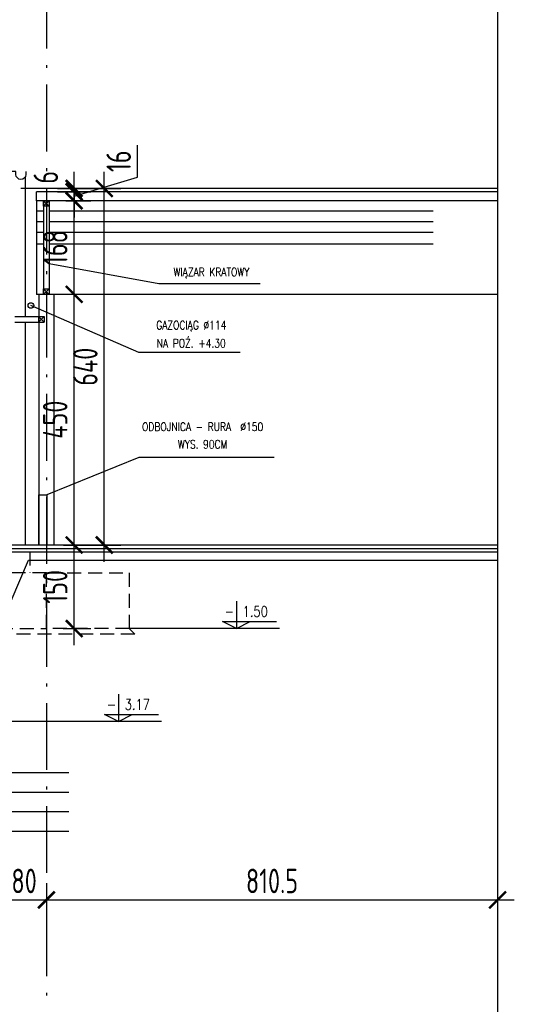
# Model space of a CAD drawing. Extents: x 153948 to 285449, y -89387 to -60195.
# Tile 99 of 100: x 284145 to 285034, y -77602 to -75835. Entities that reach past the tile are written whole.
import ezdxf
from ezdxf.enums import TextEntityAlignment as Align

# ---------------------------------------------------------------- set-up
doc = ezdxf.new("R2010")
doc.units = 0
doc.header["$LTSCALE"] = 100
doc.header["$MEASUREMENT"] = 0
doc.header["$PDMODE"] = 1
doc.linetypes.add('ACAD_ISO10W100', pattern=[18.5, 12, -3, 0.5, -3])
doc.linetypes.add('DASHED2', pattern=[0.375, 0.25, -0.125])
doc.layers.get('0').update_dxf_attribs({"linetype": 'CONTINUOUS'})
doc.layers.get('DEFPOINTS').update_dxf_attribs({"linetype": 'CONTINUOUS'})
for name, color, linetype in [('A-BUD-OP', 3, 'CONTINUOUS'), ('FUNDAM', 5, 'DASHED2'), ('GRUNT', 4, 'CONTINUOUS'), ('K-STA', 2, 'CONTINUOUS'), ('OSIE', 8, 'ACAD_ISO10W100'), ('POSADZKA', 13, 'CONTINUOUS'), ('R-----OP', 2, 'CONTINUOUS'), ('R-RAM', 1, 'CONTINUOUS'), ('RYNNY', 2, 'CONTINUOUS'), ('WYMIARY', 1, 'CONTINUOUS')]:
    doc.layers.add(name, color=color, linetype=linetype)
doc.styles.add('DYBY-NORMALNY-0-8-N', font='ROMANS.SHX', dxfattribs={"width": 0.8})
doc.styles.add('STYLE2', font='isocp.shx', dxfattribs={"width": 0.8})
doc.linetypes.add('ZIGZAG', pattern='A,0.0001,-0.2,[131,ltypeshp.shx,S=0.2,R=0,X=-0.2,Y=0],-0.4,[131,ltypeshp.shx,S=0.2,R=180,X=0.2,Y=0],-0.2', length=0.8001)
doc.dimstyles.new('KRESKI_100', dxfattribs={"dimscale": 20, "dimtxt": 2.2, "dimasz": 1.5, "dimexe": 1.5, "dimexo": 1.5, "dimgap": 0.6, "dimtad": 1, "dimdec": 1, "dimrnd": 0.5, "dimdsep": 46, "dimtxsty": 'STYLE2', "dimblk1": 'ARCHTICK', "dimblk2": 'ARCHTICK', "dimsah": 1, "dimcen": 2.5, "dimdle": 1.5, "dimclrd": 10, "dimclre": 10, "dimclrt": 15, "dimadec": 0, "dimazin": 0, "dimtfac": 1, "dimtdec": 1, "dimtmove": 1, "dimatfit": 3, "dimldrblk": 'ARCHTICK', "dimfxl": 1.5, "dimfxlon": 1, "dimtolj": 1, "dimtzin": 0, "dimarcsym": 0})

# ---------------------------------------------------------------- blocks, each defined once
blk = doc.blocks.new('_ARCHTICK')
at = {"color": 0, "linetype": 'ByBlock', "const_width": 0.15}
blk.add_lwpolyline([(-0.5, -0.5), (0.5, 0.5)], dxfattribs=at)
blk = doc.blocks.new('*D843')
at = {"layer": 'DEFPOINTS', "color": 0, "transparency": 16777216}
for p in [(284243.2, -76137.5), (284297.3, -76137.5), (284243.2, -76777.5)]:
    blk.add_point(p, dxfattribs=at)
at = {"layer": 'WYMIARY', "color": 10, "lineweight": -2, "transparency": 16777216}
for p, q in [((284297.3, -76807.5), (284297.3, -76107.5)), ((284273.2, -76137.5), (284327.3, -76137.5)), ((284273.2, -76777.5), (284327.3, -76777.5))]:
    blk.add_line(p, q, dxfattribs=at)
at = {"layer": 'WYMIARY', "color": 10, "lineweight": -2, "transparency": 16777216, "xscale": 30, "yscale": 30, "zscale": 30}
for p, rotation in [((284297.3, -76137.5), 90), ((284297.3, -76777.5), 270)]:
    blk.add_blockref('_ARCHTICK', p, dxfattribs=dict(at, rotation=rotation))
at = {"layer": 'WYMIARY', "color": 15, "transparency": 16777216, "insert": (284263.3, -76457.5), "char_height": 44, "attachment_point": 5, "rotation": 90, "style": 'STYLE2'}
blk.add_mtext('\\A1;640', dxfattribs=at)
blk = doc.blocks.new('*D844')
at = {"layer": 'DEFPOINTS', "color": 0, "transparency": 16777216}
for p in [(284147.3, -76137.5), (284175.8, -76143.5), (284243.2, -76137.5)]:
    blk.add_point(p, dxfattribs=at)
at = {"layer": 'WYMIARY', "color": 10, "lineweight": -2, "transparency": 16777216}
for p, q in [((284243.2, -76137.5), (284243.2, -76107.5)), ((284213.2, -76137.5), (284273.2, -76137.5)), ((284243.2, -76143.5), (284243.2, -76137.5)), ((284243.2, -76143.5), (284243.2, -76173.5))]:
    blk.add_line(p, q, dxfattribs=at)
at = {"layer": 'WYMIARY', "color": 10, "lineweight": -2, "transparency": 16777216, "xscale": 30, "yscale": 30, "zscale": 30}
for p, rotation in [((284243.2, -76137.5), 270), ((284243.2, -76143.5), 90)]:
    blk.add_blockref('_ARCHTICK', p, dxfattribs=dict(at, rotation=rotation))
at = {"layer": 'WYMIARY', "color": 15, "transparency": 16777216, "insert": (284192.3, -76117.5), "char_height": 44, "attachment_point": 5, "rotation": 90, "style": 'STYLE2'}
blk.add_mtext('\\A1;6', dxfattribs=at)
blk = doc.blocks.new('*D845')
at = {"layer": 'DEFPOINTS', "color": 0, "transparency": 16777216}
for p in [(284175.8, -76143.5), (284243.2, -76143.5), (284198.3, -76159.5)]:
    blk.add_point(p, dxfattribs=at)
at = {"layer": 'WYMIARY', "color": 10, "lineweight": -2, "transparency": 16777216}
for p, q in [((284357.2, -76117.3), (284357.2, -76059.9)), ((284243.2, -76143.5), (284243.2, -76113.5)), ((284243.2, -76151.5), (284357.2, -76117.3)), ((284213.2, -76143.5), (284273.2, -76143.5)), ((284243.2, -76159.5), (284243.2, -76143.5)), ((284243.2, -76159.5), (284243.2, -76143.5)), ((284243.2, -76159.5), (284243.2, -76189.5))]:
    blk.add_line(p, q, dxfattribs=at)
at = {"layer": 'WYMIARY', "color": 10, "lineweight": -2, "transparency": 16777216, "xscale": 30, "yscale": 30, "zscale": 30}
for p, rotation in [((284243.2, -76143.5), 270), ((284243.2, -76159.5), 90)]:
    blk.add_blockref('_ARCHTICK', p, dxfattribs=dict(at, rotation=rotation))
at = {"layer": 'WYMIARY', "color": 15, "transparency": 16777216, "insert": (284323.2, -76088.6), "char_height": 44, "attachment_point": 5, "rotation": 90, "style": 'STYLE2'}
blk.add_mtext('\\A1;16', dxfattribs=at)
blk = doc.blocks.new('*D846')
at = {"layer": 'DEFPOINTS', "color": 0, "transparency": 16777216}
for p in [(284198.3, -76159.5), (284243.2, -76159.5), (284206.9, -76327.5)]:
    blk.add_point(p, dxfattribs=at)
at = {"layer": 'WYMIARY', "color": 10, "lineweight": -2, "transparency": 16777216}
for p, q in [((284243.2, -76357.5), (284243.2, -76129.5)), ((284228.3, -76159.5), (284273.2, -76159.5))]:
    blk.add_line(p, q, dxfattribs=at)
at = {"layer": 'WYMIARY', "color": 10, "lineweight": -2, "transparency": 16777216, "xscale": 30, "yscale": 30, "zscale": 30}
for p, rotation in [((284243.2, -76159.5), 90), ((284243.2, -76327.5), 270)]:
    blk.add_blockref('_ARCHTICK', p, dxfattribs=dict(at, rotation=rotation))
at = {"layer": 'WYMIARY', "color": 15, "transparency": 16777216, "insert": (284209.2, -76243.5), "char_height": 44, "attachment_point": 5, "rotation": 90, "style": 'STYLE2'}
blk.add_mtext('\\A1;168', dxfattribs=at)
blk = doc.blocks.new('*D847')
at = {"layer": 'DEFPOINTS', "color": 0, "transparency": 16777216}
for p in [(284206.9, -76327.5), (284243.2, -76327.5), (284194.2, -76777.5)]:
    blk.add_point(p, dxfattribs=at)
at = {"layer": 'WYMIARY', "color": 10, "lineweight": -2, "transparency": 16777216}
for p, q in [((284243.2, -76807.5), (284243.2, -76297.5)), ((284236.9, -76327.5), (284273.2, -76327.5))]:
    blk.add_line(p, q, dxfattribs=at)
at = {"layer": 'WYMIARY', "color": 10, "lineweight": -2, "transparency": 16777216, "xscale": 30, "yscale": 30, "zscale": 30}
for p, rotation in [((284243.2, -76327.5), 90), ((284243.2, -76777.5), 270)]:
    blk.add_blockref('_ARCHTICK', p, dxfattribs=dict(at, rotation=rotation))
at = {"layer": 'WYMIARY', "color": 15, "transparency": 16777216, "insert": (284209.2, -76552.5), "char_height": 44, "attachment_point": 5, "rotation": 90, "style": 'STYLE2'}
blk.add_mtext('\\A1;450', dxfattribs=at)
blk = doc.blocks.new('*D848')
at = {"layer": 'DEFPOINTS', "color": 0, "transparency": 16777216}
for p in [(284194.2, -76777.5), (284243.2, -76777.5), (284193.3, -76927.5)]:
    blk.add_point(p, dxfattribs=at)
at = {"layer": 'WYMIARY', "color": 10, "lineweight": -2, "transparency": 16777216}
for p, q in [((284243.2, -76957.5), (284243.2, -76747.5)), ((284224.2, -76777.5), (284273.2, -76777.5)), ((284223.3, -76927.5), (284273.2, -76927.5))]:
    blk.add_line(p, q, dxfattribs=at)
at = {"layer": 'WYMIARY', "color": 10, "lineweight": -2, "transparency": 16777216, "xscale": 30, "yscale": 30, "zscale": 30}
for p, rotation in [((284243.2, -76777.5), 90), ((284243.2, -76927.5), 270)]:
    blk.add_blockref('_ARCHTICK', p, dxfattribs=dict(at, rotation=rotation))
at = {"layer": 'WYMIARY', "color": 15, "transparency": 16777216, "insert": (284209.2, -76852.5), "char_height": 44, "attachment_point": 5, "rotation": 90, "style": 'STYLE2'}
blk.add_mtext('\\A1;150', dxfattribs=at)
blk = doc.blocks.new('*D868')
at = {"layer": 'DEFPOINTS', "color": 0, "transparency": 16777216}
for p in [(284113.3, -77334.5), (284193.3, -77334.5), (284193.3, -77414.5)]:
    blk.add_point(p, dxfattribs=at)
at = {"layer": 'WYMIARY', "color": 15, "lineweight": -2, "transparency": 16777216}
blk.add_line((284193.3, -77384.5), (284193.3, -77444.5), dxfattribs=at)
at = {"layer": 'WYMIARY', "color": 10, "lineweight": -2, "transparency": 16777216}
blk.add_line((284083.3, -77414.5), (284223.3, -77414.5), dxfattribs=at)
at = {"layer": 'WYMIARY', "color": 10, "lineweight": -2, "transparency": 16777216, "xscale": 30, "yscale": 30, "zscale": 30, "rotation": 180}
blk.add_blockref('_ARCHTICK', (284113.3, -77414.5), dxfattribs=at)
at = {"layer": 'WYMIARY', "color": 10, "lineweight": -2, "transparency": 16777216, "xscale": 30, "yscale": 30, "zscale": 30}
blk.add_blockref('_ARCHTICK', (284193.3, -77414.5), dxfattribs=at)
at = {"layer": 'WYMIARY', "color": 15, "transparency": 16777216, "insert": (284153.3, -77380.5), "char_height": 44, "attachment_point": 5, "style": 'STYLE2'}
blk.add_mtext('\\A1;80', dxfattribs=at)
blk = doc.blocks.new('*D877')
at = {"layer": 'DEFPOINTS', "color": 0, "transparency": 16777216}
for p in [(284193.3, -77334.5), (285003.9, -77334.5), (285003.9, -77414.5)]:
    blk.add_point(p, dxfattribs=at)
at = {"layer": 'WYMIARY', "color": 15, "lineweight": -2, "transparency": 16777216}
blk.add_line((285003.9, -77384.5), (285003.9, -77444.5), dxfattribs=at)
at = {"layer": 'WYMIARY', "color": 10, "lineweight": -2, "transparency": 16777216}
blk.add_line((284163.3, -77414.5), (285033.9, -77414.5), dxfattribs=at)
at = {"layer": 'WYMIARY', "color": 10, "lineweight": -2, "transparency": 16777216, "xscale": 30, "yscale": 30, "zscale": 30, "rotation": 180}
blk.add_blockref('_ARCHTICK', (284193.3, -77414.5), dxfattribs=at)
at = {"layer": 'WYMIARY', "color": 10, "lineweight": -2, "transparency": 16777216, "xscale": 30, "yscale": 30, "zscale": 30}
blk.add_blockref('_ARCHTICK', (285003.9, -77414.5), dxfattribs=at)
at = {"layer": 'WYMIARY', "color": 15, "transparency": 16777216, "insert": (284598.6, -77380.5), "char_height": 44, "attachment_point": 5, "style": 'STYLE2'}
blk.add_mtext('\\A1;810.5', dxfattribs=at)

msp = doc.modelspace()

# ---------------------------------------------------------------- linework, layer by layer
at = {"layer": 'A-BUD-OP'}
for p, q in [((284534.62, -76878.14), (284534.62, -76927.52)), ((284509.92, -76914.64), (284606.58, -76914.64)), ((284534.62, -76927.52), (284509.92, -76914.64)), ((284534.62, -76927.52), (284559.32, -76914.64)), ((284322.67, -77045.14), (284322.67, -77094.52)), ((284322.67, -77094.52), (284297.97, -77081.64)), ((284297.97, -77081.64), (284394.62, -77081.64)), ((284322.67, -77094.52), (284347.37, -77081.64))]:
    msp.add_line(p, q, dxfattribs=at)
at = {"layer": 'FUNDAM'}
for points in [[(284063.33, -76827.52), (284063.33, -76789.52), (284163.33, -76789.52), (284163.33, -76827.52)], [(284342.29, -76927.52), (284352.29, -76937.52), (284023.33, -76937.52), (284033.33, -76927.52)]]:
    msp.add_lwpolyline(points, dxfattribs=at)
for points in [[(284193.33, -76827.52), (284033.33, -76827.52), (284033.33, -76927.52), (284193.33, -76927.52)], [(284193.33, -76927.52), (284193.33, -76827.52), (284342.29, -76827.52), (284342.29, -76927.52)]]:
    msp.add_lwpolyline(points, close=True, dxfattribs=at)
at = {"layer": 'GRUNT'}
for p, q in [((284130.33, -76783.52), (285003.92, -76783.52)), ((284130.33, -76789.52), (285003.92, -76789.52))]:
    msp.add_line(p, q, dxfattribs=at)
at = {"layer": 'K-STA', "linetype": 'ZIGZAG', "ltscale": 0.1}
msp.add_line((285003.92, -76137.52), (284147.34, -76137.52), dxfattribs=at)
at = {"layer": 'K-STA'}
for p, q in [((284175.83, -76159.52), (284175.83, -76143.52)), ((285003.92, -76143.52), (284175.83, -76143.52)), ((284175.83, -76159.52), (284175.83, -76237.52)), ((285003.92, -76159.52), (284175.83, -76159.52)), ((284188.33, -76178.52), (284175.83, -76178.52)), ((284888.33, -76178.52), (284198.33, -76178.52)), ((284188.33, -76197.52), (284175.83, -76197.52)), ((284888.33, -76197.52), (284198.33, -76197.52)), ((284188.33, -76216.52), (284175.83, -76216.52)), ((284888.33, -76216.52), (284198.33, -76216.52)), ((284206.93, -76327.52), (284179.73, -76327.52)), ((284136.83, -76367.52), (284189.2, -76367.52)), ((284136.83, -76377.52), (284189.2, -76377.52)), ((284179.2, -76367.52), (284179.2, -76377.52)), ((284189.2, -76367.52), (284189.2, -76377.52)), ((284179.2, -76687.52), (284194.2, -76687.52)), ((284179.2, -76687.52), (284179.2, -76777.52)), ((284194.2, -76687.52), (284194.2, -76777.52))]:
    msp.add_line(p, q, dxfattribs=at)
at = {"layer": 'K-STA', "ltscale": 0.1}
for p, q in [((284198.33, -76169.52), (284188.33, -76159.52)), ((284188.33, -76169.52), (284198.33, -76159.52)), ((284188.33, -76159.52), (284188.33, -76327.52)), ((284198.33, -76159.52), (284198.33, -76327.52)), ((284179.73, -76327.52), (284179.73, -76777.52)), ((284188.33, -76327.52), (284198.33, -76317.52)), ((284198.33, -76327.52), (284188.33, -76317.52)), ((284206.93, -76327.52), (284206.93, -76777.52)), ((284189.2, -76377.52), (284179.2, -76367.52)), ((284179.2, -76377.52), (284189.2, -76367.52))]:
    msp.add_line(p, q, dxfattribs=at)
at = {"layer": 'K-STA', "color": 1}
for p, q in [((284188.33, -76237.52), (284175.83, -76237.52)), ((284888.33, -76237.52), (284198.33, -76237.52)), ((285003.92, -76327.52), (284175.83, -76327.52))]:
    msp.add_line(p, q, dxfattribs=at)
at = {"layer": 'K-STA', "color": 1, "ltscale": 0.1}
msp.add_line((284175.83, -76237.52), (284175.83, -76327.52), dxfattribs=at)
at = {"layer": 'K-STA'}
for points in [[(284188.33, -76169.52), (284188.33, -76159.52), (284198.33, -76159.52), (284198.33, -76169.52)], [(284188.33, -76327.52), (284188.33, -76317.52), (284198.33, -76317.52), (284198.33, -76327.52)]]:
    msp.add_lwpolyline(points, close=True, dxfattribs=at)
at = {"layer": 'OSIE', "ltscale": 0.1}
msp.add_line((284193.33, -75396.16), (284193.33, -77591.48), dxfattribs=at)
at = {"layer": 'POSADZKA'}
msp.add_line((285003.92, -76777.52), (280641.35, -76777.52), dxfattribs=at)
at = {"layer": 'POSADZKA', "color": 2}
for p, q in [((284130.33, -76877.52), (284160.96, -76804.52)), ((284160.96, -76804.52), (285003.92, -76804.52))]:
    msp.add_line(p, q, dxfattribs=at)
at = {"layer": 'R-----OP'}
for p, q in [((284395.38, -76308.4), (284198.33, -76272.62)), ((284577.49, -76308.4), (284395.38, -76308.4)), ((284359.14, -76431.94), (284165.47, -76347.52)), ((284541.26, -76431.94), (284359.14, -76431.94)), ((284359.14, -76620.43), (284194.2, -76687.52)), ((284602.55, -76620.43), (284359.14, -76620.43))]:
    msp.add_line(p, q, dxfattribs=at)
at = {"layer": 'R-----OP', "color": 1}
for p, q in [((283792.06, -77186.02), (284233.78, -77186.02)), ((283792.06, -77221.02), (284233.78, -77221.02)), ((283792.06, -77256.02), (284233.78, -77256.02)), ((283792.06, -77291.02), (284233.78, -77291.02))]:
    msp.add_line(p, q, dxfattribs=at)
at = {"layer": 'R-RAM'}
msp.add_lwpolyline([(280641.35, -74141.47), (285003.92, -74141.47), (285003.92, -78501.16), (280641.35, -78501.16)], close=True, dxfattribs=at)
at = {"layer": 'RYNNY'}
for p, q in [((284155.09, -76117.19), (284155.09, -76367.52)), ((284155.09, -76377.52), (284155.09, -76777.52))]:
    msp.add_line(p, q, dxfattribs=at)
msp.add_lwpolyline([(284156.59, -76107.21), (284156.59, -76112.21, -1), (284138.59, -76112.21), (284138.59, -76107.21), (284131.33, -76107.21)], format="xyb", dxfattribs=at)
msp.add_circle((284165.47, -76347.52), 5, dxfattribs=at)
at = {"layer": 'WYMIARY', "ltscale": 0.12}
for p, q in [((284612.19, -76927.52), (284342.29, -76927.52)), ((284400.23, -77094.52), (284130.33, -77094.52))]:
    msp.add_line(p, q, dxfattribs=at)

# ---------------------------------------------------------------- texts
at = {"layer": 'A-BUD-OP', "style": 'DYBY-NORMALNY-0-8-N', "width": 0.8}
for s, p in [('1.50', (284546.03, -76906.14)), ('-', (284513.81, -76906.14)), ('3.17', (284334.07, -77073.14)), ('-', (284301.85, -77073.14))]:
    msp.add_text(s, height=18.75, dxfattribs=at).set_placement(p)
at = {"layer": 'R-----OP', "color": 2, "style": 'DYBY-NORMALNY-0-8-N', "width": 0.8}
for s, p in [('WIĄZAR KRATOWY', (284489.84, -76289.36)), ('GAZOCIĄG %%C114', (284453.61, -76384.63)), ('NA POŹ. +4.30', (284453.61, -76412.9)), ('ODBOJNICA - RURA  %%C150', (284474.04, -76565.26)), ('WYS. 90CM', (284474.04, -76596.68))]:
    msp.add_text(s, height=15, dxfattribs=at).set_placement(p, align=Align.MIDDLE)

# ---------------------------------------------------------------- dimensions: what is measured, and where the dimension line sits
at = {"layer": 'WYMIARY'}
for base, p1, p2, picture, middle in [((284243.21, -76143.52), (284198.33, -76159.52), (284175.83, -76143.52), '*D845', (284323.21, -76105.32)), ((284243.21, -76159.52), (284206.93, -76327.52), (284198.33, -76159.52), '*D846', (284209.21, -76243.52)), ((284243.21, -76327.52), (284194.2, -76777.52), (284206.93, -76327.52), '*D847', (284209.21, -76552.52))]:
    dim = msp.add_linear_dim(base=base, p1=p1, p2=p2, angle=90, dimstyle='KRESKI_100', override={"dimse1": 1}, dxfattribs=at)
    dim.commit()
    dim.dimension.update_dxf_attribs({"geometry": picture, "text_midpoint": middle})
dim = msp.add_linear_dim(base=(284243.21, -76137.52), p1=(284175.83, -76143.52), p2=(284147.34, -76137.52), angle=90, dimstyle='KRESKI_100', override={"dimse1": 1}, dxfattribs=at)
dim.commit()
dim.dimension.update_dxf_attribs({"geometry": '*D844', "text_midpoint": (284226.33, -76117.48), "dimtype": 160})
for base, p1, p2, picture, middle in [((284297.26, -76137.52), (284243.21, -76777.52), (284243.21, -76137.52), '*D843', (284263.26, -76457.52)), ((284243.21, -76777.52), (284193.33, -76927.52), (284194.2, -76777.52), '*D848', (284209.21, -76852.52))]:
    dim = msp.add_linear_dim(base=base, p1=p1, p2=p2, angle=90, dimstyle='KRESKI_100', dxfattribs=at)
    dim.commit()
    dim.dimension.update_dxf_attribs({"geometry": picture, "text_midpoint": middle})
for base, p1, p2, picture, middle in [((284193.33, -77414.49), (284113.33, -77334.49), (284193.33, -77334.49), '*D868', (284153.33, -77380.49)), ((285003.92, -77414.49), (284193.33, -77334.49), (285003.92, -77334.49), '*D877', (284598.63, -77380.49))]:
    dim = msp.add_linear_dim(base=base, p1=p1, p2=p2, dimstyle='KRESKI_100', override={"dimse1": 1, "dimclre": 15}, dxfattribs=at)
    dim.commit()
    dim.dimension.update_dxf_attribs({"geometry": picture, "text_midpoint": middle})

doc.saveas('drawing.dxf')
